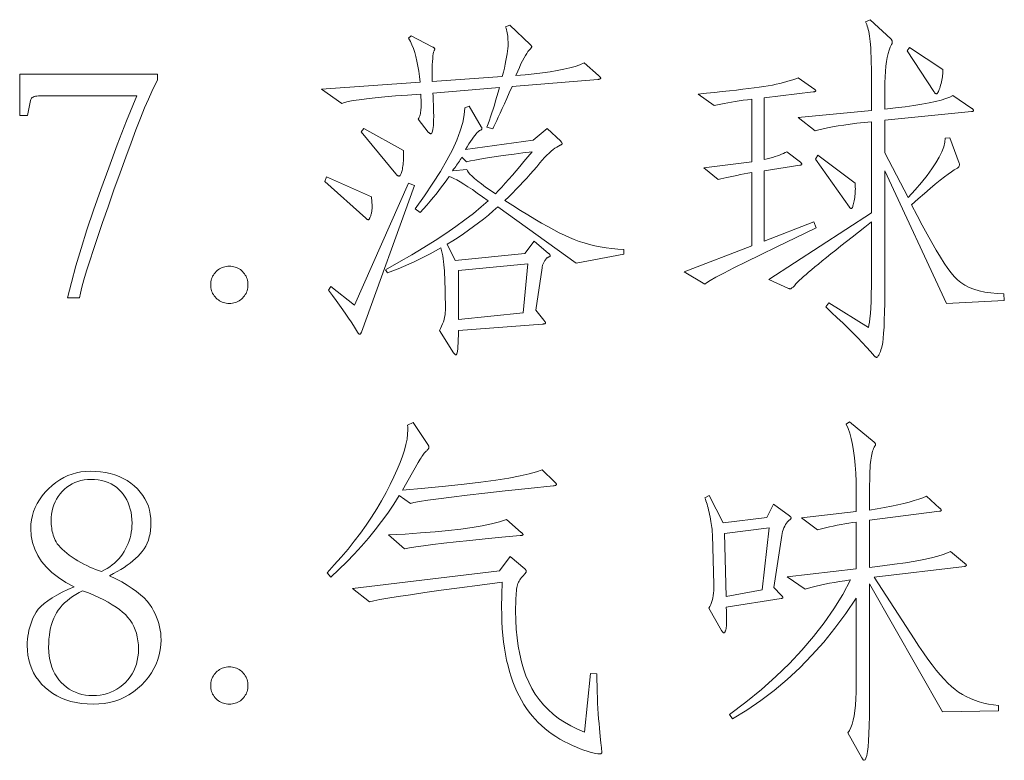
# Model space of a CAD drawing. Extents: x 0 to 1189, y 0 to 841.
# Tile 4 of 129: x 30 to 45, y 40 to 50. Entities that reach past the tile are written whole.
import ezdxf

# ---------------------------------------------------------------- set-up
doc = ezdxf.new("R2010")
doc.units = 0

msp = doc.modelspace()

# ---------------------------------------------------------------- linework, layer by layer
at = {"color": 7, "lineweight": 13}
for points in [[(44.771, 46.293), (43.916, 46.25), (43.008, 48.209), (43.008, 46.557), (43.007, 46.398), (43.006, 46.253), (43.003, 46.122), (43, 46.004), (42.996, 45.901), (42.99, 45.811), (42.984, 45.735), (42.977, 45.673), (42.969, 45.625), (42.96, 45.591), (42.951, 45.564), (42.942, 45.541), (42.933, 45.521), (42.925, 45.503), (42.918, 45.488), (42.911, 45.475), (42.904, 45.466), (42.898, 45.459), (42.892, 45.455), (42.886, 45.453), (42.884, 45.453), (42.881, 45.454), (42.879, 45.455), (42.876, 45.457), (42.873, 45.459), (42.87, 45.461), (42.866, 45.464), (42.862, 45.467), (42.859, 45.47), (42.854, 45.474), (42.798, 45.54), (42.738, 45.606), (42.675, 45.675), (42.608, 45.745), (42.538, 45.816), (42.464, 45.889), (42.387, 45.964), (42.307, 46.04), (42.223, 46.118), (42.137, 46.198), (42.184, 46.261), (42.765, 45.897), (42.774, 45.928), (42.782, 45.973), (42.789, 46.03), (42.795, 46.1), (42.8, 46.183), (42.805, 46.279), (42.808, 46.387), (42.81, 46.508), (42.812, 46.642), (42.812, 46.789), (42.812, 47.454), (42.712, 47.376), (42.617, 47.301), (42.527, 47.229), (42.441, 47.162), (42.36, 47.098), (42.284, 47.037), (42.213, 46.98), (42.147, 46.927), (42.085, 46.877), (42.028, 46.831), (41.976, 46.788), (41.928, 46.748), (41.884, 46.712), (41.845, 46.678), (41.809, 46.647), (41.778, 46.619), (41.751, 46.594), (41.728, 46.573), (41.71, 46.554), (41.696, 46.538), (41.684, 46.525), (41.673, 46.512), (41.663, 46.502), (41.654, 46.492), (41.646, 46.485), (41.638, 46.478), (41.631, 46.473), (41.626, 46.47), (41.621, 46.468), (41.617, 46.467), (41.613, 46.467), (41.609, 46.467), (41.606, 46.467), (41.603, 46.468), (41.6, 46.468), (41.597, 46.469), (41.595, 46.469), (41.592, 46.47), (41.59, 46.471), (41.587, 46.472), (41.297, 46.604), (42.812, 47.586), (42.812, 48.932), (42.701, 48.92), (42.596, 48.908), (42.498, 48.895), (42.405, 48.882), (42.319, 48.869), (42.238, 48.855), (42.164, 48.84), (42.096, 48.826), (42.034, 48.811), (41.978, 48.795), (41.73, 48.995), (42.812, 49.096), (42.812, 49.286), (42.812, 49.406), (42.811, 49.518), (42.81, 49.622), (42.809, 49.717), (42.807, 49.804), (42.805, 49.883), (42.802, 49.954), (42.799, 50.016), (42.795, 50.069), (42.791, 50.115), (42.787, 50.155), (42.782, 50.192), (42.776, 50.227), (42.77, 50.26), (42.763, 50.29), (42.756, 50.318), (42.749, 50.343), (42.74, 50.366), (42.732, 50.387), (42.722, 50.405), (42.791, 50.437), (43.097, 50.152), (43.101, 50.147), (43.105, 50.143), (43.108, 50.139), (43.111, 50.135), (43.113, 50.13), (43.115, 50.126), (43.117, 50.122), (43.118, 50.118), (43.118, 50.114), (43.118, 50.109), (43.118, 50.105), (43.118, 50.101), (43.117, 50.097), (43.117, 50.093), (43.116, 50.09), (43.115, 50.086), (43.113, 50.082), (43.112, 50.079), (43.11, 50.076), (43.108, 50.072), (43.089, 50.033), (43.072, 49.989), (43.057, 49.938), (43.044, 49.881), (43.033, 49.818), (43.024, 49.749), (43.017, 49.674), (43.012, 49.593), (43.009, 49.506), (43.008, 49.413), (43.008, 49.117), (43.163, 49.134), (43.306, 49.152), (43.437, 49.17), (43.556, 49.19), (43.662, 49.209), (43.756, 49.23), (43.838, 49.251), (43.908, 49.272), (43.965, 49.295), (44.011, 49.318), (44.29, 49.127), (44.295, 49.124), (44.3, 49.121), (44.304, 49.118), (44.307, 49.115), (44.31, 49.112), (44.313, 49.109), (44.314, 49.107), (44.316, 49.104), (44.316, 49.101), (44.317, 49.098), (44.316, 49.096), (44.315, 49.093), (44.314, 49.091), (44.312, 49.089), (44.309, 49.087), (44.305, 49.085), (44.301, 49.084), (44.296, 49.082), (44.291, 49.081), (44.285, 49.08), (43.008, 48.953), (43.008, 48.473), (43.351, 47.813), (43.455, 47.927), (43.548, 48.036), (43.631, 48.138), (43.702, 48.234), (43.762, 48.325), (43.812, 48.41), (43.85, 48.488), (43.878, 48.561), (43.894, 48.628), (43.9, 48.689), (43.968, 48.695), (44.106, 48.32), (44.108, 48.309), (44.109, 48.3), (44.109, 48.29), (44.107, 48.282), (44.104, 48.274), (44.1, 48.266), (44.094, 48.259), (44.087, 48.252), (44.078, 48.246), (44.069, 48.241), (44.033, 48.221), (43.991, 48.194), (43.942, 48.159), (43.886, 48.117), (43.823, 48.068), (43.753, 48.011), (43.676, 47.946), (43.592, 47.874), (43.501, 47.794), (43.403, 47.707), (43.484, 47.55), (43.56, 47.405), (43.633, 47.27), (43.702, 47.147), (43.766, 47.036), (43.827, 46.935), (43.884, 46.846), (43.937, 46.768), (43.986, 46.702), (44.032, 46.646), (44.078, 46.599), (44.13, 46.557), (44.189, 46.519), (44.253, 46.487), (44.323, 46.459), (44.4, 46.436), (44.482, 46.418), (44.571, 46.405), (44.665, 46.396), (44.765, 46.393)], [(38.784, 49.613), (38.79, 49.608), (38.796, 49.603), (38.8, 49.598), (38.805, 49.594), (38.808, 49.59), (38.811, 49.586), (38.813, 49.583), (38.815, 49.579), (38.816, 49.576), (38.816, 49.574), (38.816, 49.571), (38.814, 49.569), (38.812, 49.566), (38.809, 49.564), (38.805, 49.562), (38.801, 49.561), (38.795, 49.559), (38.789, 49.557), (38.782, 49.556), (38.774, 49.555), (37.507, 49.449), (37.467, 49.359), (37.43, 49.274), (37.395, 49.196), (37.362, 49.124), (37.333, 49.059), (37.305, 49), (37.281, 48.947), (37.258, 48.9), (37.239, 48.86), (37.222, 48.827), (37.137, 48.853), (37.155, 48.902), (37.173, 48.952), (37.192, 49.005), (37.21, 49.06), (37.228, 49.117), (37.247, 49.176), (37.265, 49.237), (37.284, 49.301), (37.303, 49.366), (37.322, 49.434), (36.34, 49.354), (36.342, 49.31), (36.344, 49.268), (36.346, 49.228), (36.347, 49.19), (36.348, 49.154), (36.349, 49.12), (36.35, 49.088), (36.35, 49.059), (36.351, 49.031), (36.351, 49.006), (36.35, 48.958), (36.349, 48.915), (36.347, 48.877), (36.344, 48.844), (36.34, 48.816), (36.335, 48.793), (36.33, 48.775), (36.324, 48.763), (36.316, 48.755), (36.308, 48.753), (36.305, 48.753), (36.302, 48.754), (36.298, 48.755), (36.295, 48.757), (36.291, 48.759), (36.288, 48.762), (36.284, 48.766), (36.28, 48.77), (36.276, 48.774), (36.271, 48.779), (36.124, 48.969), (36.132, 48.984), (36.139, 49), (36.145, 49.017), (36.151, 49.035), (36.155, 49.054), (36.159, 49.073), (36.162, 49.093), (36.164, 49.114), (36.165, 49.136), (36.166, 49.159), (36.166, 49.182), (36.166, 49.203), (36.165, 49.224), (36.165, 49.244), (36.165, 49.262), (36.164, 49.279), (36.163, 49.296), (36.163, 49.311), (36.162, 49.325), (36.161, 49.339), (35.967, 49.325), (35.79, 49.311), (35.63, 49.297), (35.487, 49.284), (35.362, 49.27), (35.254, 49.256), (35.163, 49.243), (35.09, 49.229), (35.033, 49.215), (34.994, 49.201), (34.698, 49.413), (36.15, 49.513), (36.142, 49.597), (36.131, 49.677), (36.119, 49.753), (36.105, 49.825), (36.089, 49.892), (36.072, 49.954), (36.052, 50.013), (36.03, 50.067), (36.007, 50.117), (35.981, 50.162), (36.018, 50.199), (36.33, 50.035), (36.337, 50.032), (36.343, 50.029), (36.348, 50.026), (36.353, 50.023), (36.357, 50.02), (36.361, 50.017), (36.363, 50.015), (36.365, 50.012), (36.366, 50.009), (36.367, 50.006), (36.366, 50.004), (36.366, 50.001), (36.366, 49.998), (36.365, 49.995), (36.364, 49.993), (36.363, 49.99), (36.361, 49.987), (36.36, 49.984), (36.358, 49.981), (36.356, 49.977), (36.35, 49.958), (36.345, 49.932), (36.34, 49.901), (36.337, 49.864), (36.334, 49.822), (36.331, 49.773), (36.33, 49.719), (36.329, 49.66), (36.329, 49.594), (36.33, 49.523), (37.364, 49.597), (37.38, 49.662), (37.395, 49.723), (37.407, 49.78), (37.418, 49.834), (37.428, 49.884), (37.435, 49.931), (37.441, 49.974), (37.445, 50.013), (37.448, 50.048), (37.449, 50.08), (37.448, 50.11), (37.447, 50.138), (37.445, 50.166), (37.443, 50.193), (37.439, 50.218), (37.435, 50.243), (37.431, 50.266), (37.425, 50.289), (37.419, 50.311), (37.412, 50.331), (37.475, 50.357), (37.776, 50.072), (37.78, 50.068), (37.784, 50.064), (37.787, 50.06), (37.79, 50.057), (37.792, 50.053), (37.794, 50.05), (37.795, 50.047), (37.796, 50.044), (37.797, 50.041), (37.797, 50.038), (37.797, 50.035), (37.796, 50.032), (37.795, 50.029), (37.794, 50.026), (37.792, 50.023), (37.79, 50.019), (37.787, 50.016), (37.784, 50.012), (37.78, 50.008), (37.776, 50.004), (37.76, 49.988), (37.742, 49.966), (37.724, 49.94), (37.704, 49.908), (37.684, 49.872), (37.662, 49.83), (37.639, 49.784), (37.616, 49.732), (37.591, 49.675), (37.565, 49.613), (37.703, 49.624), (37.833, 49.637), (37.955, 49.652), (38.068, 49.668), (38.173, 49.686), (38.27, 49.705), (38.358, 49.726), (38.438, 49.748), (38.51, 49.772), (38.573, 49.798)], [(43.863, 49.703), (43.863, 49.682), (43.863, 49.66), (43.862, 49.638), (43.86, 49.615), (43.857, 49.592), (43.854, 49.569), (43.849, 49.545), (43.844, 49.52), (43.838, 49.496), (43.831, 49.471), (43.824, 49.447), (43.817, 49.425), (43.81, 49.406), (43.804, 49.39), (43.798, 49.376), (43.792, 49.364), (43.787, 49.355), (43.782, 49.349), (43.777, 49.345), (43.773, 49.344), (43.769, 49.344), (43.765, 49.345), (43.76, 49.347), (43.756, 49.349), (43.752, 49.352), (43.748, 49.355), (43.743, 49.359), (43.739, 49.364), (43.735, 49.37), (43.731, 49.376), (43.335, 49.977), (43.372, 50.025)], [(30.243, 49.634), (32.275, 49.634), (32.275, 49.544), (32.237, 49.471), (32.192, 49.378), (32.142, 49.266), (32.086, 49.134), (32.025, 48.982), (31.958, 48.81), (31.886, 48.619), (31.807, 48.408), (31.723, 48.177), (31.634, 47.926), (31.546, 47.676), (31.466, 47.446), (31.394, 47.237), (31.331, 47.047), (31.276, 46.878), (31.229, 46.729), (31.19, 46.6), (31.16, 46.491), (31.138, 46.403), (31.124, 46.335), (30.95, 46.335), (31.006, 46.561), (31.072, 46.804), (31.148, 47.062), (31.235, 47.336), (31.332, 47.626), (31.439, 47.931), (31.556, 48.253), (31.683, 48.59), (31.821, 48.943), (31.969, 49.312), (30.544, 49.312), (30.519, 49.312), (30.496, 49.309), (30.475, 49.306), (30.458, 49.301), (30.442, 49.295), (30.429, 49.288), (30.418, 49.279), (30.41, 49.268), (30.405, 49.257), (30.401, 49.244), (30.359, 49.022), (30.243, 49.022)], [(41.994, 47.364), (41.689, 47.218), (41.415, 47.086), (41.172, 46.968), (40.961, 46.864), (40.781, 46.774), (40.633, 46.698), (40.515, 46.637), (40.43, 46.589), (40.375, 46.555), (40.352, 46.535), (40.046, 46.715), (41.044, 47.1), (41.044, 48.183), (40.987, 48.172), (40.931, 48.161), (40.877, 48.151), (40.825, 48.14), (40.775, 48.13), (40.726, 48.119), (40.679, 48.109), (40.633, 48.098), (40.59, 48.087), (40.548, 48.077), (40.336, 48.251), (41.044, 48.341), (41.044, 49.265), (40.98, 49.256), (40.919, 49.247), (40.859, 49.238), (40.8, 49.229), (40.744, 49.22), (40.69, 49.21), (40.637, 49.2), (40.586, 49.19), (40.537, 49.18), (40.489, 49.17), (40.252, 49.339), (40.378, 49.351), (40.497, 49.363), (40.61, 49.375), (40.716, 49.387), (40.817, 49.399), (40.911, 49.41), (40.998, 49.421), (41.08, 49.432), (41.155, 49.442), (41.223, 49.452), (41.287, 49.462), (41.348, 49.473), (41.406, 49.485), (41.461, 49.497), (41.514, 49.51), (41.563, 49.523), (41.609, 49.537), (41.652, 49.551), (41.693, 49.566), (41.73, 49.581), (41.973, 49.407), (41.976, 49.405), (41.979, 49.403), (41.981, 49.401), (41.983, 49.399), (41.985, 49.397), (41.986, 49.395), (41.987, 49.392), (41.988, 49.39), (41.989, 49.388), (41.989, 49.386), (41.988, 49.384), (41.987, 49.382), (41.985, 49.38), (41.983, 49.379), (41.979, 49.377), (41.975, 49.375), (41.971, 49.374), (41.965, 49.373), (41.959, 49.371), (41.952, 49.37), (41.229, 49.286), (41.229, 48.373), (41.272, 48.383), (41.313, 48.394), (41.352, 48.405), (41.388, 48.416), (41.423, 48.428), (41.455, 48.44), (41.485, 48.452), (41.512, 48.464), (41.538, 48.476), (41.561, 48.489), (41.762, 48.336), (41.766, 48.331), (41.769, 48.328), (41.772, 48.324), (41.775, 48.32), (41.778, 48.317), (41.779, 48.314), (41.781, 48.311), (41.782, 48.309), (41.783, 48.306), (41.783, 48.304), (41.783, 48.302), (41.782, 48.3), (41.78, 48.298), (41.779, 48.296), (41.776, 48.295), (41.773, 48.293), (41.77, 48.292), (41.766, 48.29), (41.761, 48.289), (41.756, 48.288), (41.229, 48.209), (41.229, 47.169), (41.962, 47.454)], [(39.159, 46.979), (38.452, 46.842), (37.296, 47.676), (37.227, 47.614), (37.158, 47.554), (37.087, 47.495), (37.014, 47.438), (36.941, 47.383), (36.865, 47.329), (36.789, 47.276), (36.711, 47.225), (36.632, 47.175), (36.551, 47.127), (36.667, 46.884), (37.697, 46.989), (37.834, 47.169), (38.045, 46.989), (38.05, 46.985), (38.055, 46.981), (38.059, 46.977), (38.062, 46.974), (38.065, 46.97), (38.067, 46.967), (38.069, 46.964), (38.071, 46.961), (38.071, 46.958), (38.072, 46.955), (38.071, 46.953), (38.071, 46.95), (38.069, 46.948), (38.067, 46.945), (38.065, 46.943), (38.062, 46.941), (38.059, 46.939), (38.055, 46.937), (38.05, 46.936), (38.045, 46.934), (38.04, 46.932), (38.034, 46.929), (38.029, 46.925), (38.023, 46.921), (38.018, 46.916), (38.012, 46.909), (38.006, 46.902), (38, 46.894), (37.993, 46.886), (37.987, 46.876), (37.981, 46.866), (37.976, 46.856), (37.971, 46.846), (37.966, 46.835), (37.962, 46.825), (37.959, 46.815), (37.956, 46.804), (37.953, 46.794), (37.952, 46.784), (37.95, 46.773), (37.86, 46.15), (37.977, 46.002), (37.982, 45.996), (37.986, 45.99), (37.99, 45.985), (37.994, 45.98), (37.996, 45.976), (37.999, 45.972), (38.001, 45.968), (38.002, 45.965), (38.003, 45.962), (38.003, 45.96), (38.003, 45.958), (38.001, 45.956), (37.999, 45.954), (37.995, 45.952), (37.991, 45.951), (37.986, 45.949), (37.98, 45.948), (37.973, 45.947), (37.965, 45.945), (37.956, 45.944), (36.715, 45.849), (36.715, 45.781), (36.713, 45.72), (36.712, 45.666), (36.709, 45.619), (36.706, 45.58), (36.702, 45.548), (36.697, 45.523), (36.691, 45.505), (36.685, 45.494), (36.678, 45.49), (36.676, 45.491), (36.673, 45.491), (36.671, 45.493), (36.668, 45.495), (36.665, 45.498), (36.662, 45.502), (36.658, 45.506), (36.654, 45.51), (36.65, 45.516), (36.646, 45.522), (36.435, 45.849), (36.453, 45.882), (36.469, 45.915), (36.483, 45.948), (36.495, 45.981), (36.505, 46.014), (36.513, 46.047), (36.519, 46.081), (36.523, 46.114), (36.525, 46.148), (36.525, 46.182), (36.514, 46.63), (36.513, 46.68), (36.51, 46.729), (36.507, 46.776), (36.503, 46.822), (36.497, 46.867), (36.491, 46.91), (36.484, 46.952), (36.475, 46.992), (36.466, 47.031), (36.456, 47.069), (36.377, 47.024), (36.298, 46.981), (36.219, 46.941), (36.14, 46.901), (36.062, 46.864), (35.983, 46.829), (35.905, 46.795), (35.826, 46.763), (35.748, 46.733), (35.67, 46.704), (35.638, 46.747), (35.838, 46.858), (36.028, 46.968), (36.207, 47.076), (36.375, 47.181), (36.531, 47.284), (36.678, 47.385), (36.813, 47.483), (36.937, 47.579), (37.051, 47.674), (37.153, 47.765), (37.07, 47.825), (36.993, 47.879), (36.922, 47.929), (36.856, 47.972), (36.795, 48.011), (36.741, 48.044), (36.692, 48.072), (36.648, 48.095), (36.61, 48.112), (36.578, 48.124), (36.543, 48.073), (36.507, 48.022), (36.468, 47.97), (36.428, 47.918), (36.386, 47.864), (36.343, 47.811), (36.297, 47.757), (36.25, 47.702), (36.201, 47.647), (36.15, 47.591), (36.076, 47.644), (36.216, 47.839), (36.34, 48.023), (36.45, 48.198), (36.546, 48.362), (36.627, 48.516), (36.693, 48.661), (36.744, 48.795), (36.781, 48.919), (36.803, 49.034), (36.81, 49.138), (36.873, 49.159), (37.053, 48.858), (37.055, 48.855), (37.057, 48.852), (37.058, 48.849), (37.06, 48.846), (37.061, 48.843), (37.062, 48.84), (37.062, 48.837), (37.063, 48.835), (37.063, 48.832), (37.063, 48.829), (37.063, 48.827), (37.062, 48.824), (37.06, 48.821), (37.057, 48.818), (37.054, 48.815), (37.05, 48.812), (37.045, 48.809), (37.04, 48.806), (37.033, 48.803), (37.026, 48.8), (37.011, 48.787), (36.995, 48.77), (36.977, 48.751), (36.958, 48.728), (36.938, 48.701), (36.917, 48.672), (36.894, 48.639), (36.871, 48.603), (36.846, 48.563), (36.821, 48.52), (37.818, 48.658), (38.024, 48.832), (38.225, 48.642), (38.229, 48.638), (38.232, 48.634), (38.236, 48.63), (38.238, 48.626), (38.241, 48.623), (38.242, 48.619), (38.244, 48.616), (38.245, 48.613), (38.246, 48.61), (38.246, 48.607), (38.246, 48.605), (38.245, 48.602), (38.243, 48.6), (38.242, 48.597), (38.239, 48.595), (38.236, 48.593), (38.233, 48.59), (38.229, 48.588), (38.224, 48.586), (38.219, 48.584), (38.195, 48.573), (38.169, 48.558), (38.141, 48.54), (38.113, 48.52), (38.084, 48.495), (38.053, 48.468), (38.021, 48.437), (37.988, 48.403), (37.954, 48.366), (37.919, 48.325), (37.872, 48.268), (37.824, 48.212), (37.774, 48.155), (37.724, 48.1), (37.673, 48.044), (37.621, 47.989), (37.567, 47.934), (37.513, 47.879), (37.458, 47.825), (37.401, 47.771), (37.52, 47.694), (37.634, 47.622), (37.742, 47.555), (37.845, 47.493), (37.943, 47.436), (38.036, 47.383), (38.123, 47.335), (38.205, 47.293), (38.282, 47.255), (38.354, 47.222), (38.424, 47.192), (38.497, 47.166), (38.572, 47.142), (38.649, 47.12), (38.728, 47.102), (38.81, 47.086), (38.894, 47.072), (38.98, 47.061), (39.068, 47.053), (39.159, 47.048)], [(35.907, 48.505), (35.908, 48.471), (35.908, 48.44), (35.908, 48.409), (35.907, 48.38), (35.905, 48.352), (35.903, 48.326), (35.9, 48.3), (35.897, 48.276), (35.893, 48.254), (35.889, 48.233), (35.884, 48.213), (35.879, 48.196), (35.875, 48.18), (35.87, 48.167), (35.865, 48.155), (35.86, 48.146), (35.856, 48.139), (35.851, 48.134), (35.846, 48.131), (35.841, 48.13), (35.836, 48.13), (35.832, 48.131), (35.827, 48.133), (35.822, 48.135), (35.817, 48.138), (35.812, 48.141), (35.807, 48.145), (35.802, 48.15), (35.796, 48.155), (35.791, 48.161), (35.279, 48.784), (35.321, 48.832)], [(37.802, 48.489), (37.665, 48.471), (37.537, 48.454), (37.418, 48.438), (37.308, 48.422), (37.207, 48.407), (37.115, 48.392), (37.032, 48.379), (36.958, 48.365), (36.893, 48.353), (36.836, 48.341), (36.768, 48.41), (36.756, 48.389), (36.744, 48.369), (36.731, 48.349), (36.718, 48.329), (36.704, 48.309), (36.69, 48.289), (36.676, 48.269), (36.661, 48.249), (36.646, 48.229), (36.63, 48.209), (36.842, 48.225), (36.849, 48.206), (36.864, 48.183), (36.886, 48.157), (36.917, 48.127), (36.955, 48.093), (37.001, 48.055), (37.055, 48.013), (37.117, 47.968), (37.187, 47.919), (37.264, 47.866), (37.31, 47.916), (37.358, 47.968), (37.408, 48.024), (37.459, 48.082), (37.512, 48.143), (37.567, 48.207), (37.623, 48.273), (37.681, 48.342), (37.741, 48.414)], [(42.569, 48.024), (42.571, 47.996), (42.572, 47.968), (42.573, 47.941), (42.572, 47.914), (42.571, 47.888), (42.57, 47.863), (42.567, 47.838), (42.564, 47.813), (42.561, 47.789), (42.556, 47.765), (42.552, 47.743), (42.547, 47.724), (42.543, 47.706), (42.538, 47.691), (42.534, 47.678), (42.531, 47.668), (42.527, 47.66), (42.523, 47.654), (42.52, 47.65), (42.517, 47.649), (42.513, 47.65), (42.51, 47.65), (42.507, 47.651), (42.504, 47.653), (42.501, 47.655), (42.498, 47.657), (42.494, 47.66), (42.491, 47.663), (42.488, 47.666), (42.485, 47.67), (41.983, 48.378), (42.02, 48.436)], [(35.432, 47.824), (35.434, 47.808), (35.436, 47.792), (35.438, 47.777), (35.439, 47.761), (35.44, 47.746), (35.441, 47.731), (35.442, 47.717), (35.442, 47.702), (35.443, 47.687), (35.443, 47.673), (35.442, 47.659), (35.442, 47.645), (35.441, 47.632), (35.439, 47.618), (35.437, 47.605), (35.435, 47.592), (35.432, 47.58), (35.429, 47.568), (35.426, 47.555), (35.422, 47.544), (35.417, 47.533), (35.413, 47.523), (35.41, 47.514), (35.406, 47.507), (35.402, 47.5), (35.399, 47.495), (35.396, 47.491), (35.393, 47.488), (35.39, 47.486), (35.387, 47.486), (35.384, 47.486), (35.381, 47.487), (35.378, 47.488), (35.375, 47.489), (35.371, 47.491), (35.367, 47.493), (35.362, 47.496), (35.358, 47.499), (35.353, 47.503), (35.348, 47.507), (34.746, 48.051), (34.772, 48.119)], [(36.066, 47.992), (35.284, 45.828), (35.282, 45.822), (35.28, 45.817), (35.278, 45.812), (35.275, 45.808), (35.273, 45.804), (35.271, 45.801), (35.268, 45.799), (35.266, 45.798), (35.263, 45.797), (35.261, 45.796), (35.258, 45.797), (35.255, 45.798), (35.252, 45.799), (35.249, 45.801), (35.245, 45.804), (35.242, 45.808), (35.238, 45.812), (35.234, 45.817), (35.23, 45.822), (35.226, 45.828), (35.198, 45.874), (35.167, 45.924), (35.132, 45.977), (35.094, 46.033), (35.053, 46.093), (35.009, 46.157), (34.961, 46.224), (34.91, 46.294), (34.856, 46.368), (34.799, 46.446), (34.836, 46.498), (35.184, 46.224), (35.981, 48.024)], [(33.336, 46.25), (33.313, 46.251), (33.291, 46.254), (33.27, 46.258), (33.249, 46.263), (33.229, 46.27), (33.21, 46.279), (33.192, 46.289), (33.174, 46.301), (33.157, 46.315), (33.141, 46.33), (33.126, 46.346), (33.113, 46.363), (33.101, 46.38), (33.09, 46.399), (33.082, 46.418), (33.075, 46.438), (33.069, 46.459), (33.065, 46.48), (33.063, 46.502), (33.062, 46.525), (33.063, 46.548), (33.065, 46.57), (33.069, 46.591), (33.075, 46.612), (33.082, 46.632), (33.09, 46.651), (33.101, 46.669), (33.113, 46.687), (33.126, 46.704), (33.141, 46.72), (33.157, 46.735), (33.174, 46.749), (33.192, 46.761), (33.21, 46.771), (33.229, 46.78), (33.249, 46.787), (33.27, 46.792), (33.291, 46.796), (33.313, 46.799), (33.336, 46.799), (33.359, 46.799), (33.381, 46.796), (33.403, 46.792), (33.423, 46.787), (33.443, 46.78), (33.462, 46.771), (33.481, 46.761), (33.499, 46.749), (33.515, 46.735), (33.532, 46.72), (33.547, 46.704), (33.56, 46.687), (33.572, 46.669), (33.582, 46.651), (33.591, 46.632), (33.598, 46.612), (33.604, 46.591), (33.608, 46.57), (33.61, 46.548), (33.611, 46.525), (33.61, 46.502), (33.608, 46.48), (33.604, 46.459), (33.598, 46.438), (33.591, 46.418), (33.582, 46.399), (33.572, 46.38), (33.56, 46.363), (33.547, 46.346), (33.532, 46.33), (33.515, 46.315), (33.499, 46.301), (33.481, 46.289), (33.462, 46.279), (33.443, 46.27), (33.423, 46.263), (33.403, 46.258), (33.381, 46.254), (33.359, 46.251)], [(37.739, 46.836), (36.715, 46.736), (36.715, 46.013), (37.67, 46.113)], [(38.135, 43.616), (38.14, 43.612), (38.144, 43.608), (38.148, 43.604), (38.152, 43.6), (38.155, 43.596), (38.157, 43.593), (38.159, 43.589), (38.16, 43.586), (38.161, 43.582), (38.161, 43.579), (38.161, 43.576), (38.159, 43.573), (38.157, 43.571), (38.154, 43.568), (38.15, 43.566), (38.144, 43.564), (38.138, 43.562), (38.131, 43.561), (38.123, 43.559), (38.114, 43.558), (37.743, 43.519), (37.408, 43.484), (37.108, 43.451), (36.844, 43.42), (36.616, 43.393), (36.423, 43.369), (36.266, 43.347), (36.144, 43.328), (36.058, 43.312), (36.008, 43.299), (35.844, 43.416), (35.761, 43.286), (35.673, 43.158), (35.582, 43.032), (35.487, 42.909), (35.389, 42.787), (35.286, 42.668), (35.179, 42.551), (35.069, 42.436), (34.954, 42.323), (34.836, 42.212), (34.778, 42.275), (34.885, 42.391), (34.988, 42.507), (35.087, 42.624), (35.18, 42.741), (35.27, 42.859), (35.355, 42.978), (35.435, 43.098), (35.511, 43.218), (35.582, 43.339), (35.649, 43.46), (35.71, 43.579), (35.764, 43.693), (35.813, 43.8), (35.855, 43.901), (35.89, 43.997), (35.919, 44.087), (35.942, 44.17), (35.958, 44.248), (35.967, 44.321), (35.971, 44.387), (35.971, 44.394), (35.97, 44.401), (35.97, 44.409), (35.97, 44.416), (35.969, 44.423), (35.969, 44.429), (35.968, 44.436), (35.967, 44.443), (35.966, 44.449), (35.965, 44.456), (36.05, 44.492), (36.266, 44.17), (36.269, 44.165), (36.272, 44.16), (36.274, 44.155), (36.276, 44.151), (36.278, 44.146), (36.28, 44.142), (36.281, 44.137), (36.281, 44.133), (36.282, 44.129), (36.282, 44.126), (36.282, 44.122), (36.28, 44.117), (36.278, 44.113), (36.275, 44.108), (36.271, 44.102), (36.267, 44.097), (36.261, 44.091), (36.255, 44.084), (36.248, 44.077), (36.24, 44.07), (36.231, 44.062), (36.222, 44.052), (36.212, 44.039), (36.201, 44.025), (36.19, 44.009), (36.178, 43.992), (36.165, 43.972), (36.152, 43.95), (36.138, 43.927), (36.124, 43.901), (35.891, 43.495), (36.223, 43.524), (36.526, 43.554), (36.802, 43.584), (37.049, 43.614), (37.269, 43.644), (37.461, 43.674), (37.625, 43.704), (37.761, 43.735), (37.87, 43.765), (37.95, 43.796)], [(44.686, 40.238), (43.857, 40.222), (42.781, 42.112), (42.781, 40.311), (42.78, 40.159), (42.777, 40.023), (42.773, 39.902), (42.768, 39.798), (42.761, 39.71), (42.752, 39.637), (42.742, 39.581), (42.73, 39.541), (42.716, 39.517), (42.701, 39.509), (42.699, 39.509), (42.697, 39.511), (42.694, 39.512), (42.691, 39.515), (42.688, 39.518), (42.685, 39.522), (42.681, 39.527), (42.678, 39.533), (42.674, 39.539), (42.67, 39.546), (42.464, 39.916), (42.487, 39.949), (42.508, 39.991), (42.526, 40.041), (42.542, 40.1), (42.555, 40.166), (42.566, 40.241), (42.574, 40.324), (42.58, 40.416), (42.584, 40.515), (42.585, 40.623), (42.585, 41.9), (42.432, 41.674), (42.272, 41.458), (42.106, 41.253), (41.933, 41.058), (41.754, 40.875), (41.568, 40.703), (41.375, 40.541), (41.176, 40.39), (40.971, 40.25), (40.759, 40.121), (40.716, 40.185), (40.959, 40.368), (41.186, 40.555), (41.4, 40.745), (41.6, 40.938), (41.785, 41.135), (41.957, 41.335), (42.114, 41.539), (42.257, 41.746), (42.386, 41.956), (42.501, 42.17), (42.418, 42.159), (42.339, 42.147), (42.263, 42.135), (42.191, 42.122), (42.122, 42.109), (42.057, 42.095), (41.995, 42.08), (41.937, 42.065), (41.882, 42.049), (41.83, 42.032), (41.566, 42.217), (42.585, 42.333), (42.585, 43.025), (42.53, 43.017), (42.475, 43.008), (42.419, 42.999), (42.362, 42.989), (42.305, 42.977), (42.248, 42.965), (42.191, 42.952), (42.132, 42.939), (42.074, 42.924), (42.015, 42.909), (41.778, 43.088), (42.585, 43.178), (42.585, 43.495), (42.584, 43.625), (42.579, 43.748), (42.572, 43.864), (42.562, 43.973), (42.548, 44.074), (42.532, 44.168), (42.513, 44.255), (42.491, 44.334), (42.465, 44.406), (42.437, 44.471), (42.485, 44.503), (42.849, 44.202), (42.853, 44.199), (42.857, 44.196), (42.86, 44.193), (42.863, 44.19), (42.865, 44.187), (42.867, 44.184), (42.868, 44.181), (42.869, 44.178), (42.87, 44.176), (42.87, 44.173), (42.87, 44.17), (42.87, 44.168), (42.869, 44.165), (42.869, 44.162), (42.868, 44.159), (42.866, 44.156), (42.865, 44.153), (42.864, 44.15), (42.862, 44.147), (42.86, 44.144), (42.851, 44.128), (42.842, 44.111), (42.834, 44.091), (42.827, 44.07), (42.82, 44.047), (42.814, 44.022), (42.809, 43.995), (42.804, 43.967), (42.8, 43.936), (42.796, 43.904), (42.793, 43.867), (42.791, 43.822), (42.788, 43.771), (42.786, 43.711), (42.785, 43.645), (42.783, 43.57), (42.782, 43.489), (42.781, 43.4), (42.781, 43.303), (42.781, 43.199), (42.895, 43.218), (43.004, 43.238), (43.105, 43.258), (43.199, 43.278), (43.287, 43.298), (43.368, 43.319), (43.443, 43.34), (43.51, 43.361), (43.571, 43.383), (43.625, 43.405), (43.815, 43.231), (43.82, 43.227), (43.825, 43.223), (43.829, 43.219), (43.832, 43.216), (43.835, 43.212), (43.837, 43.209), (43.839, 43.206), (43.841, 43.204), (43.841, 43.201), (43.842, 43.199), (43.841, 43.197), (43.841, 43.195), (43.839, 43.193), (43.837, 43.191), (43.835, 43.19), (43.832, 43.188), (43.829, 43.187), (43.825, 43.186), (43.82, 43.184), (43.815, 43.183), (42.781, 43.051), (42.781, 42.354), (42.974, 42.378), (43.151, 42.401), (43.312, 42.425), (43.456, 42.448), (43.584, 42.472), (43.696, 42.496), (43.791, 42.52), (43.87, 42.544), (43.933, 42.568), (43.979, 42.592), (44.185, 42.418), (44.19, 42.414), (44.194, 42.41), (44.198, 42.406), (44.202, 42.403), (44.205, 42.399), (44.207, 42.396), (44.209, 42.393), (44.21, 42.391), (44.211, 42.388), (44.211, 42.386), (44.211, 42.384), (44.21, 42.382), (44.209, 42.38), (44.207, 42.379), (44.205, 42.377), (44.202, 42.375), (44.198, 42.374), (44.194, 42.373), (44.19, 42.371), (44.185, 42.37), (42.849, 42.212), (43.44, 41.299), (43.509, 41.193), (43.576, 41.095), (43.641, 41.003), (43.704, 40.919), (43.766, 40.841), (43.825, 40.77), (43.883, 40.706), (43.939, 40.648), (43.993, 40.598), (44.045, 40.554), (44.097, 40.516), (44.152, 40.481), (44.21, 40.449), (44.27, 40.42), (44.333, 40.395), (44.399, 40.372), (44.467, 40.354), (44.537, 40.338), (44.61, 40.326), (44.686, 40.317)], [(31.045, 42.069), (30.924, 42.135), (30.815, 42.205), (30.719, 42.28), (30.636, 42.359), (30.566, 42.443), (30.509, 42.531), (30.464, 42.624), (30.432, 42.721), (30.413, 42.823), (30.406, 42.93), (30.409, 42.995), (30.417, 43.058), (30.43, 43.12), (30.448, 43.181), (30.472, 43.24), (30.501, 43.298), (30.535, 43.354), (30.574, 43.41), (30.618, 43.463), (30.668, 43.516), (30.721, 43.565), (30.776, 43.609), (30.833, 43.648), (30.892, 43.681), (30.952, 43.71), (31.015, 43.733), (31.079, 43.751), (31.145, 43.764), (31.213, 43.772), (31.283, 43.775), (31.362, 43.772), (31.437, 43.766), (31.51, 43.755), (31.579, 43.74), (31.646, 43.72), (31.709, 43.697), (31.769, 43.668), (31.827, 43.636), (31.881, 43.599), (31.932, 43.558), (31.979, 43.514), (32.021, 43.467), (32.059, 43.418), (32.091, 43.367), (32.118, 43.314), (32.141, 43.258), (32.158, 43.201), (32.17, 43.141), (32.178, 43.079), (32.18, 43.014), (32.179, 42.958), (32.174, 42.905), (32.166, 42.853), (32.155, 42.804), (32.141, 42.757), (32.123, 42.712), (32.103, 42.67), (32.079, 42.629), (32.052, 42.591), (32.022, 42.555), (31.989, 42.52), (31.953, 42.486), (31.914, 42.453), (31.873, 42.42), (31.829, 42.387), (31.782, 42.356), (31.733, 42.324), (31.681, 42.293), (31.626, 42.263), (31.568, 42.233), (31.662, 42.187), (31.748, 42.14), (31.828, 42.093), (31.901, 42.046), (31.966, 41.999), (32.025, 41.952), (32.077, 41.905), (32.122, 41.858), (32.16, 41.811), (32.191, 41.763), (32.217, 41.716), (32.24, 41.668), (32.261, 41.621), (32.279, 41.573), (32.294, 41.526), (32.306, 41.478), (32.316, 41.431), (32.323, 41.383), (32.327, 41.336), (32.328, 41.288), (32.325, 41.212), (32.317, 41.138), (32.302, 41.066), (32.282, 40.996), (32.256, 40.928), (32.224, 40.863), (32.187, 40.799), (32.144, 40.737), (32.095, 40.678), (32.04, 40.62), (31.981, 40.567), (31.92, 40.519), (31.855, 40.476), (31.788, 40.44), (31.718, 40.408), (31.645, 40.383), (31.569, 40.363), (31.49, 40.349), (31.409, 40.341), (31.325, 40.338), (31.238, 40.34), (31.155, 40.348), (31.075, 40.36), (30.999, 40.377), (30.926, 40.399), (30.858, 40.426), (30.792, 40.458), (30.73, 40.495), (30.672, 40.537), (30.618, 40.583), (30.567, 40.634), (30.523, 40.687), (30.483, 40.742), (30.449, 40.8), (30.42, 40.861), (30.396, 40.924), (30.377, 40.99), (30.364, 41.059), (30.356, 41.13), (30.354, 41.204), (30.355, 41.249), (30.358, 41.294), (30.363, 41.339), (30.371, 41.384), (30.38, 41.429), (30.392, 41.473), (30.405, 41.518), (30.421, 41.562), (30.439, 41.606), (30.459, 41.65), (30.484, 41.693), (30.517, 41.737), (30.556, 41.779), (30.604, 41.822), (30.659, 41.864), (30.721, 41.906), (30.791, 41.947), (30.868, 41.988), (30.953, 42.029)], [(31.452, 42.296), (31.494, 42.317), (31.534, 42.34), (31.573, 42.365), (31.609, 42.391), (31.643, 42.42), (31.675, 42.45), (31.706, 42.482), (31.734, 42.516), (31.76, 42.552), (31.784, 42.589), (31.806, 42.628), (31.826, 42.668), (31.844, 42.708), (31.859, 42.749), (31.871, 42.791), (31.882, 42.833), (31.89, 42.876), (31.896, 42.92), (31.899, 42.964), (31.9, 43.009), (31.899, 43.064), (31.894, 43.117), (31.886, 43.168), (31.875, 43.217), (31.86, 43.264), (31.842, 43.31), (31.822, 43.353), (31.797, 43.394), (31.77, 43.434), (31.739, 43.471), (31.706, 43.506), (31.67, 43.537), (31.632, 43.564), (31.591, 43.588), (31.547, 43.608), (31.502, 43.624), (31.453, 43.637), (31.402, 43.646), (31.349, 43.651), (31.293, 43.653), (31.243, 43.651), (31.194, 43.646), (31.147, 43.637), (31.102, 43.625), (31.058, 43.609), (31.017, 43.589), (30.978, 43.566), (30.94, 43.54), (30.905, 43.51), (30.871, 43.476), (30.84, 43.44), (30.812, 43.402), (30.788, 43.363), (30.766, 43.322), (30.748, 43.279), (30.734, 43.235), (30.722, 43.189), (30.714, 43.141), (30.709, 43.092), (30.707, 43.041), (30.708, 43.014), (30.709, 42.988), (30.712, 42.962), (30.715, 42.936), (30.719, 42.91), (30.724, 42.884), (30.731, 42.859), (30.738, 42.833), (30.746, 42.807), (30.755, 42.782), (30.766, 42.757), (30.781, 42.731), (30.798, 42.704), (30.82, 42.677), (30.844, 42.65), (30.872, 42.622), (30.903, 42.594), (30.937, 42.566), (30.975, 42.537), (31.016, 42.508), (31.059, 42.479), (31.102, 42.452), (31.145, 42.426), (31.189, 42.403), (31.232, 42.381), (31.276, 42.361), (31.319, 42.342), (31.363, 42.325), (31.407, 42.31)], [(41.366, 43.289), (41.603, 43.115), (41.607, 43.111), (41.611, 43.108), (41.614, 43.105), (41.617, 43.102), (41.619, 43.099), (41.621, 43.097), (41.623, 43.094), (41.624, 43.091), (41.624, 43.088), (41.624, 43.086), (41.624, 43.083), (41.624, 43.08), (41.623, 43.078), (41.622, 43.075), (41.62, 43.073), (41.619, 43.071), (41.617, 43.068), (41.614, 43.066), (41.612, 43.064), (41.609, 43.062), (41.59, 43.045), (41.573, 43.027), (41.558, 43.007), (41.544, 42.986), (41.531, 42.963), (41.519, 42.938), (41.509, 42.912), (41.5, 42.884), (41.493, 42.855), (41.487, 42.824), (41.371, 42.059), (41.477, 41.948), (41.482, 41.943), (41.486, 41.938), (41.49, 41.934), (41.494, 41.929), (41.496, 41.926), (41.499, 41.922), (41.501, 41.919), (41.502, 41.916), (41.503, 41.913), (41.503, 41.911), (41.503, 41.909), (41.502, 41.907), (41.501, 41.905), (41.499, 41.903), (41.496, 41.902), (41.494, 41.9), (41.49, 41.899), (41.486, 41.897), (41.482, 41.896), (41.477, 41.895), (40.669, 41.768), (40.671, 41.715), (40.672, 41.666), (40.673, 41.621), (40.673, 41.581), (40.673, 41.546), (40.672, 41.515), (40.671, 41.489), (40.669, 41.468), (40.667, 41.451), (40.664, 41.439), (40.661, 41.429), (40.657, 41.42), (40.654, 41.413), (40.651, 41.406), (40.648, 41.401), (40.646, 41.396), (40.643, 41.393), (40.64, 41.39), (40.637, 41.389), (40.635, 41.388), (40.632, 41.389), (40.629, 41.39), (40.626, 41.392), (40.623, 41.394), (40.619, 41.398), (40.616, 41.402), (40.612, 41.406), (40.608, 41.412), (40.604, 41.418), (40.6, 41.425), (40.41, 41.753), (40.425, 41.779), (40.439, 41.807), (40.45, 41.837), (40.46, 41.869), (40.468, 41.903), (40.475, 41.939), (40.48, 41.977), (40.483, 42.016), (40.484, 42.058), (40.484, 42.101), (40.463, 42.83), (40.463, 42.849), (40.462, 42.871), (40.46, 42.894), (40.458, 42.919), (40.454, 42.945), (40.451, 42.973), (40.446, 43.003), (40.441, 43.034), (40.435, 43.067), (40.429, 43.101), (40.422, 43.136), (40.415, 43.169), (40.407, 43.201), (40.4, 43.232), (40.392, 43.26), (40.385, 43.288), (40.377, 43.314), (40.369, 43.339), (40.361, 43.362), (40.352, 43.384), (40.416, 43.416), (40.621, 43.014), (41.265, 43.094)], [(37.644, 42.872), (37.649, 42.868), (37.654, 42.864), (37.658, 42.86), (37.661, 42.857), (37.664, 42.853), (37.666, 42.85), (37.668, 42.847), (37.669, 42.845), (37.67, 42.842), (37.67, 42.84), (37.67, 42.838), (37.669, 42.836), (37.667, 42.834), (37.664, 42.833), (37.66, 42.831), (37.655, 42.829), (37.65, 42.828), (37.643, 42.827), (37.636, 42.825), (37.628, 42.824), (37.358, 42.8), (37.111, 42.776), (36.885, 42.753), (36.681, 42.732), (36.5, 42.712), (36.34, 42.693), (36.203, 42.675), (36.088, 42.659), (35.994, 42.643), (35.923, 42.629), (35.686, 42.835), (35.93, 42.848), (36.159, 42.863), (36.372, 42.88), (36.57, 42.899), (36.752, 42.921), (36.918, 42.944), (37.069, 42.97), (37.204, 42.999), (37.324, 43.029), (37.428, 43.062)], [(41.302, 42.94), (40.643, 42.856), (40.669, 41.927), (41.197, 42.022)], [(38.758, 40.787), (38.759, 40.694), (38.761, 40.604), (38.764, 40.517), (38.767, 40.433), (38.77, 40.351), (38.775, 40.272), (38.78, 40.196), (38.785, 40.123), (38.791, 40.052), (38.798, 39.984), (38.804, 39.921), (38.81, 39.863), (38.815, 39.812), (38.819, 39.768), (38.823, 39.729), (38.826, 39.696), (38.829, 39.67), (38.83, 39.65), (38.831, 39.636), (38.832, 39.628), (38.832, 39.623), (38.831, 39.619), (38.829, 39.616), (38.828, 39.613), (38.825, 39.61), (38.822, 39.608), (38.819, 39.606), (38.815, 39.605), (38.81, 39.604), (38.805, 39.604), (38.774, 39.606), (38.739, 39.61), (38.701, 39.618), (38.66, 39.629), (38.615, 39.642), (38.566, 39.659), (38.514, 39.679), (38.459, 39.702), (38.4, 39.728), (38.338, 39.757), (38.275, 39.789), (38.215, 39.823), (38.156, 39.858), (38.099, 39.896), (38.045, 39.936), (37.992, 39.978), (37.942, 40.022), (37.893, 40.068), (37.847, 40.116), (37.802, 40.166), (37.76, 40.219), (37.72, 40.274), (37.682, 40.333), (37.645, 40.394), (37.611, 40.458), (37.579, 40.525), (37.549, 40.595), (37.52, 40.667), (37.494, 40.743), (37.47, 40.821), (37.448, 40.902), (37.428, 40.986), (37.411, 41.074), (37.396, 41.164), (37.383, 41.257), (37.372, 41.353), (37.364, 41.453), (37.358, 41.555), (37.355, 41.66), (37.354, 41.768), (37.354, 41.804), (37.354, 41.841), (37.355, 41.877), (37.355, 41.914), (37.356, 41.951), (37.357, 41.988), (37.359, 42.025), (37.36, 42.062), (37.362, 42.1), (37.364, 42.138), (37.033, 42.094), (36.732, 42.054), (36.461, 42.017), (36.22, 41.983), (36.009, 41.952), (35.828, 41.925), (35.677, 41.9), (35.557, 41.88), (35.466, 41.862), (35.406, 41.848), (35.152, 42.043), (37.322, 42.307), (37.48, 42.518), (37.697, 42.333), (37.701, 42.329), (37.704, 42.325), (37.708, 42.321), (37.71, 42.317), (37.713, 42.314), (37.715, 42.31), (37.716, 42.306), (37.717, 42.303), (37.718, 42.3), (37.718, 42.296), (37.718, 42.293), (37.717, 42.29), (37.716, 42.286), (37.714, 42.282), (37.711, 42.278), (37.708, 42.274), (37.705, 42.269), (37.701, 42.264), (37.697, 42.259), (37.692, 42.254), (37.675, 42.238), (37.66, 42.222), (37.646, 42.205), (37.634, 42.188), (37.622, 42.171), (37.612, 42.153), (37.603, 42.136), (37.595, 42.117), (37.589, 42.099), (37.583, 42.08), (37.579, 42.059), (37.575, 42.035), (37.571, 42.007), (37.568, 41.976), (37.566, 41.941), (37.563, 41.903), (37.562, 41.862), (37.561, 41.816), (37.56, 41.768), (37.56, 41.716), (37.562, 41.577), (37.569, 41.444), (37.581, 41.315), (37.598, 41.193), (37.62, 41.076), (37.646, 40.964), (37.677, 40.857), (37.713, 40.756), (37.754, 40.66), (37.8, 40.57), (37.851, 40.485), (37.908, 40.404), (37.971, 40.328), (38.04, 40.257), (38.115, 40.19), (38.195, 40.128), (38.282, 40.071), (38.375, 40.018), (38.474, 39.97), (38.578, 39.926), (38.663, 40.792)], [(31.172, 42.011), (31.12, 41.984), (31.07, 41.956), (31.024, 41.927), (30.981, 41.896), (30.941, 41.864), (30.904, 41.831), (30.87, 41.797), (30.839, 41.761), (30.811, 41.725), (30.787, 41.687), (30.765, 41.647), (30.745, 41.604), (30.727, 41.559), (30.712, 41.512), (30.699, 41.462), (30.689, 41.409), (30.681, 41.354), (30.675, 41.296), (30.672, 41.235), (30.67, 41.172), (30.672, 41.109), (30.678, 41.048), (30.687, 40.99), (30.7, 40.935), (30.717, 40.882), (30.737, 40.832), (30.761, 40.784), (30.789, 40.739), (30.82, 40.697), (30.855, 40.657), (30.893, 40.621), (30.933, 40.588), (30.975, 40.559), (31.018, 40.534), (31.064, 40.513), (31.111, 40.495), (31.16, 40.482), (31.212, 40.472), (31.265, 40.466), (31.32, 40.465), (31.377, 40.466), (31.432, 40.472), (31.485, 40.482), (31.536, 40.495), (31.586, 40.513), (31.633, 40.534), (31.678, 40.559), (31.722, 40.588), (31.763, 40.621), (31.803, 40.657), (31.839, 40.697), (31.872, 40.739), (31.901, 40.783), (31.926, 40.829), (31.947, 40.877), (31.965, 40.927), (31.978, 40.98), (31.988, 41.035), (31.994, 41.092), (31.995, 41.151), (31.994, 41.213), (31.988, 41.272), (31.978, 41.329), (31.965, 41.384), (31.947, 41.436), (31.926, 41.485), (31.901, 41.532), (31.872, 41.577), (31.839, 41.618), (31.803, 41.658), (31.762, 41.695), (31.716, 41.733), (31.665, 41.769), (31.609, 41.805), (31.549, 41.841), (31.483, 41.876), (31.413, 41.911), (31.337, 41.945), (31.257, 41.978)], [(33.336, 40.338), (33.313, 40.339), (33.291, 40.341), (33.27, 40.345), (33.249, 40.351), (33.229, 40.358), (33.21, 40.366), (33.192, 40.377), (33.174, 40.389), (33.157, 40.402), (33.141, 40.417), (33.126, 40.433), (33.113, 40.45), (33.101, 40.468), (33.09, 40.486), (33.082, 40.505), (33.075, 40.525), (33.069, 40.546), (33.065, 40.567), (33.063, 40.59), (33.062, 40.612), (33.063, 40.635), (33.065, 40.657), (33.069, 40.679), (33.075, 40.699), (33.082, 40.719), (33.09, 40.738), (33.101, 40.757), (33.113, 40.775), (33.126, 40.791), (33.141, 40.808), (33.157, 40.823), (33.174, 40.836), (33.192, 40.848), (33.21, 40.858), (33.229, 40.867), (33.249, 40.874), (33.27, 40.88), (33.291, 40.884), (33.313, 40.886), (33.336, 40.887), (33.359, 40.886), (33.381, 40.884), (33.403, 40.88), (33.423, 40.874), (33.443, 40.867), (33.462, 40.858), (33.481, 40.848), (33.499, 40.836), (33.515, 40.823), (33.532, 40.808), (33.547, 40.791), (33.56, 40.775), (33.572, 40.757), (33.582, 40.738), (33.591, 40.719), (33.598, 40.699), (33.604, 40.679), (33.608, 40.657), (33.61, 40.635), (33.611, 40.612), (33.61, 40.59), (33.608, 40.567), (33.604, 40.546), (33.598, 40.525), (33.591, 40.505), (33.582, 40.486), (33.572, 40.468), (33.56, 40.45), (33.547, 40.433), (33.532, 40.417), (33.515, 40.402), (33.499, 40.389), (33.481, 40.377), (33.462, 40.366), (33.443, 40.358), (33.423, 40.351), (33.403, 40.345), (33.381, 40.341), (33.359, 40.339)]]:
    msp.add_lwpolyline(points, close=True, dxfattribs=at)

doc.saveas('drawing.dxf')
